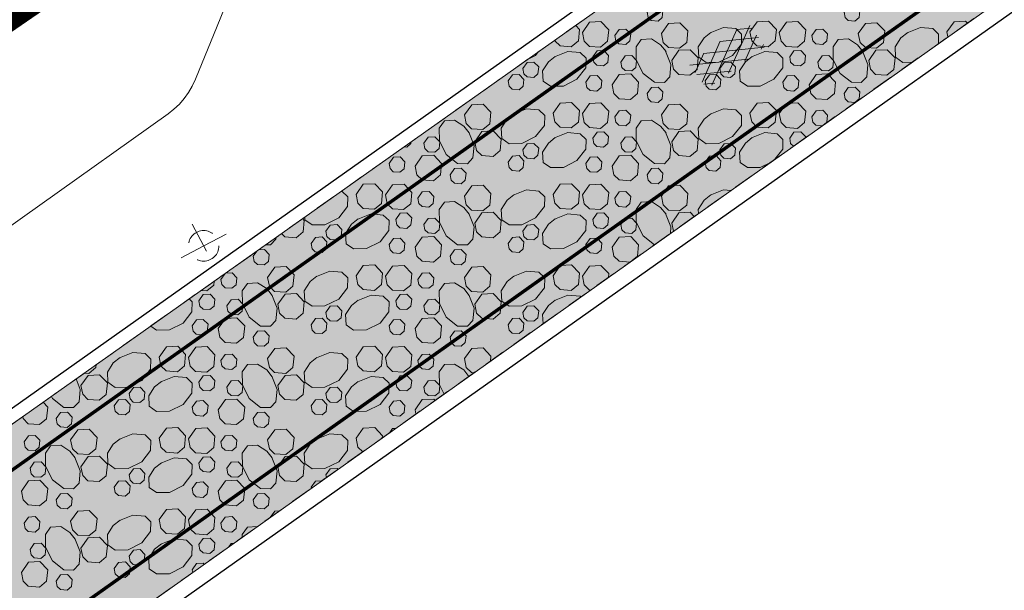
# Model space of a CAD drawing. Header units: metres. Extents: x 148425 to 149111, y 486065 to 486671.
# Tile 33 of 81: x 148603 to 148632, y 486377 to 486394. Entities that reach past the tile are written whole.
import ezdxf

# ---------------------------------------------------------------- set-up
doc = ezdxf.new("R2010")
doc.units = ezdxf.units.M
doc.header["$MEASUREMENT"] = 0
doc.linetypes.add('1-3 (0.10)', pattern=[4, 1, -3])
doc.linetypes.add('DGN Style 2', pattern=[1, 0.6, -0.4])
for name, color, linetype, lineweight in [('BWR-alg-topografie', 7, 'Continuous', 13), ('BWR-nieuw-belijning-1-3 streep dik 100', 51, '1-3 (0.10)', 0), ('BWR-verw-drain ø 80', 60, 'drainagew', 30), ('BWR-verw-situatie', 214, 'DGN Style 2', 13), ('TOP-L-topo objecten vlak', 7, 'Continuous', 0), ('WVB-alg-onderhoek', 7, 'Continuous', 30), ('WVB-alg-werkgrens', 6, 'Continuous', 53), ('WVB-pen-dik 013', 1, 'Continuous', 0), ('WVB-raster-20%', 254, 'Continuous', 30)]:
    doc.layers.add(name, color=color, linetype=linetype, lineweight=lineweight)
doc.styles.add('Style-WORKING', font='WORKING.shx')
doc.linetypes.add('drainagew', pattern='A,2.1,["V",Style-WORKING,S=0.700002,R=0,X=-0.228,Y=-0.367],2.9,-0.32,0.02,-0.32,0.4,-0.32,0.05,-0.32', length=6.75)

# ---------------------------------------------------------------- blocks, each defined once
blk = doc.blocks.new('VMAST')
at = {"layer": 'BWR-verw-situatie'}
for p, q in [((0, 0), (0, 0.497)), ((-0.484, 0), (0.466, 0.001)), ((0, 0), (0, -0.503))]:
    blk.add_line(p, q, dxfattribs=at)
blk.add_circle((0, 0), 0.3, dxfattribs=at)
blk = doc.blocks.new('ASFALT')
at = {"layer": 'BWR-alg-topografie'}
for p, q in [((0.537, 0.737), (-0.001, 0.426)), ((1.137, 0.736), (0, 0.079)), ((1.483, -0.166), (0, 0.693)), ((1.737, 0.736), (0.177, -0.165)), ((2.083, -0.164), (0.524, 0.736)), ((2.113, 0.607), (0.778, -0.165)), ((2.111, 0.166), (1.124, 0.736)), ((2.112, 0.513), (1.725, 0.736)), ((0.884, -0.164), (0, 0.346)), ((0.284, -0.164), (0, 0)), ((2.112, 0.259), (1.377, -0.163)), ((2.113, -0.086), (1.978, -0.163))]:
    blk.add_line(p, q, dxfattribs=at)

msp = doc.modelspace()

# ---------------------------------------------------------------- hatches: boundary and pattern name
at = {"layer": 'WVB-raster-20%', "linetype": 'Continuous', "lineweight": 0, "extrusion": (0, 0, -1)}
msp.add_hatch(color=256, dxfattribs=at).paths.add_polyline_path([(-148723.258, 486459.625), (-148646.865, 486405.505), (-148624.391, 486389.62), (-148595.939, 486369.446), (-148586.714, 486362.906), (-148578.585, 486357.139), (-148574.733, 486362.601), (-148582.888, 486368.373), (-148585.308, 486370.084), (-148594.025, 486376.245), (-148619.855, 486394.503), (-148643.007, 486410.889), (-148714.113, 486461.228), (-148776.146, 486505.143), (-148779.979, 486499.688)], flags=0)

# ---------------------------------------------------------------- linework, layer by layer
at = {"layer": 'BWR-nieuw-belijning-1-3 streep dik 100', "color": 7, "const_width": 0.1, "flags": 128}
for points in [[(148785.01, 486510.066), (148583.53, 486367.456)], [(148779.339, 486500.595), (148722.617, 486460.531), (148646.224, 486406.411), (148623.75, 486390.526), (148595.297, 486370.351)]]:
    msp.add_lwpolyline(points, dxfattribs=at)
at = {"layer": 'BWR-verw-drain ø 80', "ltscale": 2.5, "flags": 128}
msp.add_lwpolyline([(148881.706, 486571.055), (148858.77, 486554.809), (148806.123, 486517.537), (148596.266, 486369.117)], dxfattribs=at)
at = {"layer": 'BWR-verw-drain ø 80', "linetype": 'drainagew', "ltscale": 2.5, "flags": 128}
msp.add_lwpolyline([(148591.935, 486375.24), (148606.478, 486385.525), (148659.79, 486423.23), (148687.475, 486442.81), (148740.134, 486480.053), (148771.197, 486502.022), (148807.002, 486527.345), (148824.546, 486539.759), (148843.43, 486553.135)], dxfattribs=at)
at = {"layer": 'BWR-verw-situatie', "flags": 128}
for points in [[(148595.939, 486369.446), (148624.391, 486389.62), (148646.865, 486405.505), (148723.258, 486459.625), (148779.979, 486499.688)], [(148620.008, 486394.611), (148619.855, 486394.503), (148594.025, 486376.245), (148585.308, 486370.084), (148582.888, 486368.373)]]:
    msp.add_lwpolyline(points, dxfattribs=at)
at = {"layer": 'TOP-L-topo objecten vlak', "color": 7, "linetype": 'Continuous', "lineweight": 0, "flags": 128}
msp.add_lwpolyline([(148561.572, 486359.011), (148606.959, 486391.275), (148607.131, 486391.41), (148607.29, 486391.56), (148607.434, 486391.725), (148607.561, 486391.903), (148607.671, 486392.092), (148607.763, 486392.29), (148608.4, 486393.852), (148611.373, 486401.149), (148636.681, 486419.076), (148642.66, 486423.588), (148663.562, 486431.459), (148707.941, 486463.068), (148772.716, 486508.666), (148817.273, 486540.292)], dxfattribs=at)
at = {"layer": 'WVB-alg-onderhoek', "lineweight": 40, "ltscale": 500}
msp.add_3dface([(148601.941, 486074.385), (149104.348, 486429.086), (148938.821, 486663.542), (148436.414, 486308.842)], dxfattribs=at)
at = {"layer": 'WVB-alg-werkgrens', "linetype": 'Continuous', "ltscale": 2.5, "const_width": 1.5, "flags": 128}
msp.add_lwpolyline([(148933.417, 486497.811), (148874.414, 486581.384), (148538.89, 486351.023), (148526.845, 486327.911), (148530.985, 486325.229), (148531.106, 486326.817), (148532.707, 486327.686), (148532.626, 486326.155), (148530.985, 486325.229), (148539.247, 486319.878), (148535.438, 486309.432), (148532.522, 486299.181), (148531.73, 486286.904), (148532.07, 486275.415), (148533.054, 486268.785), (148534.125, 486264.381), (148536.125, 486258.311), (148550.85, 486226.663)], close=True, dxfattribs=at)
at = {"layer": 'WVB-pen-dik 013'}
for p, q in [((148629.935, 486393.538), (148629.906, 486393.685)), ((148621.846, 486387.816), (148621.799, 486388.06)), ((148609.466, 486387.088), (148609.568, 486387.232)), ((148608.516, 486386.4), (148608.641, 486386.576)), ((148615.816, 486383.553), (148615.82, 486383.543)), ((148614.262, 486382.438), (148614.239, 486382.56)), ((148611.624, 486380.567), (148611.609, 486380.645)), ((148611.179, 486380.252), (148611.174, 486380.28)), ((148607.682, 486377.772), (148607.666, 486377.853))]:
    msp.add_line(p, q, dxfattribs=at)
at = {"layer": 'WVB-pen-dik 013', "flags": 128}
for points in [[(148621.071, 486394.265), (148621.199, 486394.445), (148621.399, 486394.455), (148621.539, 486394.31), (148621.519, 486394.108), (148621.394, 486394.003), (148621.196, 486394.018), (148621.101, 486394.108), (148621.071, 486394.265)], [(148626.874, 486394.265), (148627.001, 486394.445), (148627.201, 486394.455), (148627.341, 486394.31), (148627.321, 486394.108), (148627.196, 486394.003), (148626.999, 486394.018), (148626.904, 486394.108), (148626.874, 486394.265)], [(148619.164, 486393.673), (148619.376, 486393.97), (148619.711, 486393.99), (148619.944, 486393.748), (148619.909, 486393.41), (148619.701, 486393.238), (148619.371, 486393.26), (148619.216, 486393.413), (148619.164, 486393.673)], [(148624.104, 486393.685), (148624.314, 486393.985), (148624.651, 486394.003), (148624.881, 486393.76), (148624.849, 486393.423), (148624.641, 486393.25), (148624.309, 486393.275), (148624.154, 486393.428), (148624.104, 486393.685)], [(148624.966, 486393.673), (148625.179, 486393.97), (148625.514, 486393.99), (148625.746, 486393.748), (148625.711, 486393.41), (148625.504, 486393.238), (148625.174, 486393.26), (148625.019, 486393.413), (148624.966, 486393.673)], [(148629.906, 486393.685), (148630.116, 486393.985), (148630.454, 486394.003), (148630.509, 486393.944)], [(148618.968, 486393.876), (148619.079, 486393.76), (148619.046, 486393.423), (148618.839, 486393.25), (148618.506, 486393.275), (148618.351, 486393.428), (148618.349, 486393.439)], [(148620.121, 486393.578), (148620.249, 486393.758), (148620.449, 486393.77), (148620.589, 486393.625), (148620.566, 486393.42), (148620.444, 486393.315), (148620.244, 486393.333), (148620.151, 486393.423), (148620.121, 486393.578)], [(148621.494, 486393.638), (148621.706, 486393.935), (148622.041, 486393.955), (148622.274, 486393.713), (148622.239, 486393.375), (148622.031, 486393.203), (148621.701, 486393.225), (148621.546, 486393.378), (148621.494, 486393.638)], [(148622.931, 486393.66), (148623.324, 486393.818), (148623.686, 486393.785), (148623.856, 486393.62), (148623.851, 486393.328), (148623.589, 486392.995), (148623.186, 486392.795), (148622.809, 486392.788), (148622.594, 486392.94), (148622.576, 486393.243), (148622.749, 486393.513), (148622.949, 486393.67)], [(148625.924, 486393.578), (148626.051, 486393.758), (148626.251, 486393.77), (148626.391, 486393.625), (148626.369, 486393.42), (148626.246, 486393.315), (148626.046, 486393.333), (148625.954, 486393.423), (148625.924, 486393.578)], [(148627.296, 486393.638), (148627.509, 486393.935), (148627.844, 486393.955), (148628.076, 486393.713), (148628.041, 486393.375), (148627.834, 486393.203), (148627.504, 486393.225), (148627.349, 486393.378), (148627.296, 486393.638)], [(148628.734, 486393.66), (148629.126, 486393.818), (148629.489, 486393.785), (148629.659, 486393.62), (148629.654, 486393.34)], [(148621.619, 486393.123), (148621.776, 486392.73), (148621.741, 486392.368), (148621.581, 486392.198), (148621.289, 486392.203), (148620.956, 486392.465), (148620.754, 486392.868), (148620.749, 486393.245), (148620.901, 486393.46), (148621.201, 486393.478), (148621.471, 486393.305), (148621.629, 486393.105)], [(148627.421, 486393.123), (148627.579, 486392.73), (148627.544, 486392.368), (148627.384, 486392.198), (148627.091, 486392.203), (148626.759, 486392.465), (148626.556, 486392.868), (148626.551, 486393.245), (148626.704, 486393.46), (148627.004, 486393.478), (148627.274, 486393.305), (148627.431, 486393.105)], [(148628.88, 486392.793), (148628.611, 486392.788), (148628.396, 486392.94), (148628.379, 486393.243), (148628.551, 486393.513), (148628.751, 486393.67)], [(148618.346, 486392.955), (148618.741, 486393.113), (148619.101, 486393.08), (148619.274, 486392.915), (148619.266, 486392.625), (148619.006, 486392.29), (148618.604, 486392.09), (148618.224, 486392.085), (148618.009, 486392.235), (148617.991, 486392.54), (148618.166, 486392.808), (148618.364, 486392.965)], [(148619.471, 486392.948), (148619.596, 486393.13), (148619.799, 486393.14), (148619.939, 486392.995), (148619.916, 486392.79), (148619.791, 486392.688), (148619.594, 486392.703), (148619.499, 486392.793), (148619.471, 486392.948)], [(148621.799, 486392.845), (148622.009, 486393.145), (148622.344, 486393.163), (148622.576, 486392.92), (148622.544, 486392.583), (148622.336, 486392.41), (148622.004, 486392.435), (148621.849, 486392.588), (148621.799, 486392.845)], [(148624.149, 486392.955), (148624.544, 486393.113), (148624.904, 486393.08), (148625.076, 486392.915), (148625.069, 486392.625), (148624.809, 486392.29), (148624.406, 486392.09), (148624.026, 486392.085), (148623.811, 486392.235), (148623.794, 486392.54), (148623.969, 486392.808), (148624.166, 486392.965)], [(148625.274, 486392.948), (148625.399, 486393.13), (148625.601, 486393.14), (148625.741, 486392.995), (148625.719, 486392.79), (148625.594, 486392.688), (148625.396, 486392.703), (148625.301, 486392.793), (148625.274, 486392.948)], [(148627.601, 486392.845), (148627.811, 486393.145), (148628.146, 486393.163), (148628.379, 486392.92), (148628.346, 486392.583), (148628.139, 486392.41), (148627.806, 486392.435), (148627.651, 486392.588), (148627.601, 486392.845)], [(148617.867, 486393.098), (148617.786, 486392.995), (148617.569, 486392.887)], [(148620.296, 486392.8), (148620.424, 486392.98), (148620.624, 486392.99), (148620.764, 486392.845), (148620.744, 486392.643), (148620.619, 486392.538), (148620.421, 486392.553), (148620.326, 486392.643), (148620.296, 486392.8)], [(148626.099, 486392.8), (148626.226, 486392.98), (148626.426, 486392.99), (148626.566, 486392.845), (148626.546, 486392.643), (148626.421, 486392.538), (148626.224, 486392.553), (148626.129, 486392.643), (148626.099, 486392.8)], [(148617.411, 486392.608), (148617.539, 486392.785), (148617.739, 486392.798), (148617.879, 486392.653), (148617.856, 486392.448), (148617.731, 486392.345), (148617.534, 486392.36), (148617.441, 486392.45), (148617.411, 486392.608)], [(148623.214, 486392.608), (148623.341, 486392.785), (148623.541, 486392.798), (148623.681, 486392.653), (148623.659, 486392.448), (148623.534, 486392.345), (148623.336, 486392.36), (148623.244, 486392.45), (148623.214, 486392.608)], [(148616.976, 486392.243), (148617.104, 486392.423), (148617.304, 486392.435), (148617.441, 486392.288), (148617.421, 486392.085), (148617.299, 486391.98), (148617.099, 486391.998), (148617.006, 486392.088), (148616.976, 486392.243)], [(148619.271, 486392.208), (148619.399, 486392.388), (148619.599, 486392.4), (148619.739, 486392.255), (148619.716, 486392.05), (148619.594, 486391.945), (148619.394, 486391.963), (148619.301, 486392.053), (148619.271, 486392.208)], [(148620.041, 486392.13), (148620.251, 486392.43), (148620.589, 486392.448), (148620.819, 486392.205), (148620.786, 486391.868), (148620.579, 486391.695), (148620.246, 486391.72), (148620.091, 486391.873), (148620.041, 486392.13)], [(148622.779, 486392.243), (148622.906, 486392.423), (148623.106, 486392.435), (148623.244, 486392.288), (148623.224, 486392.085), (148623.101, 486391.98), (148622.901, 486391.998), (148622.809, 486392.088), (148622.779, 486392.243)], [(148625.074, 486392.208), (148625.201, 486392.388), (148625.401, 486392.4), (148625.541, 486392.255), (148625.519, 486392.05), (148625.396, 486391.945), (148625.196, 486391.963), (148625.104, 486392.053), (148625.074, 486392.208)], [(148625.844, 486392.13), (148626.054, 486392.43), (148626.391, 486392.448), (148626.621, 486392.205), (148626.589, 486391.868), (148626.381, 486391.695), (148626.049, 486391.72), (148625.894, 486391.873), (148625.844, 486392.13)], [(148621.071, 486391.873), (148621.199, 486392.053), (148621.399, 486392.063), (148621.539, 486391.918), (148621.519, 486391.715), (148621.394, 486391.61), (148621.196, 486391.625), (148621.101, 486391.715), (148621.071, 486391.873)], [(148626.874, 486391.873), (148627.001, 486392.053), (148627.201, 486392.063), (148627.341, 486391.918), (148627.321, 486391.715), (148627.196, 486391.61), (148626.999, 486391.625), (148626.904, 486391.715), (148626.874, 486391.873)], [(148615.691, 486391.245), (148615.904, 486391.543), (148616.239, 486391.563), (148616.471, 486391.32), (148616.436, 486390.983), (148616.229, 486390.81), (148615.899, 486390.833), (148615.744, 486390.985), (148615.691, 486391.245)], [(148617.129, 486391.268), (148617.521, 486391.425), (148617.884, 486391.393), (148618.054, 486391.228), (148618.049, 486390.935), (148617.786, 486390.603), (148617.384, 486390.403), (148617.006, 486390.395), (148616.791, 486390.548), (148616.774, 486390.85), (148616.946, 486391.12), (148617.146, 486391.278)], [(148618.301, 486391.293), (148618.511, 486391.593), (148618.849, 486391.61), (148619.079, 486391.368), (148619.046, 486391.03), (148618.839, 486390.858), (148618.506, 486390.883), (148618.351, 486391.035), (148618.301, 486391.293)], [(148619.164, 486391.28), (148619.376, 486391.578), (148619.711, 486391.598), (148619.944, 486391.355), (148619.909, 486391.018), (148619.701, 486390.845), (148619.371, 486390.868), (148619.216, 486391.02), (148619.164, 486391.28)], [(148620.121, 486391.185), (148620.249, 486391.365), (148620.449, 486391.378), (148620.589, 486391.233), (148620.566, 486391.028), (148620.444, 486390.923), (148620.244, 486390.94), (148620.151, 486391.03), (148620.121, 486391.185)], [(148621.494, 486391.245), (148621.706, 486391.543), (148622.041, 486391.563), (148622.274, 486391.32), (148622.239, 486390.983), (148622.031, 486390.81), (148621.701, 486390.833), (148621.546, 486390.985), (148621.494, 486391.245)], [(148622.931, 486391.268), (148623.324, 486391.425), (148623.686, 486391.393), (148623.856, 486391.228), (148623.851, 486390.935), (148623.589, 486390.603), (148623.186, 486390.403), (148622.809, 486390.395), (148622.594, 486390.548), (148622.576, 486390.85), (148622.749, 486391.12), (148622.949, 486391.278)], [(148624.104, 486391.293), (148624.314, 486391.593), (148624.651, 486391.61), (148624.881, 486391.368), (148624.849, 486391.03), (148624.641, 486390.858), (148624.309, 486390.883), (148624.154, 486391.035), (148624.104, 486391.293)], [(148624.966, 486391.28), (148625.179, 486391.578), (148625.514, 486391.598), (148625.746, 486391.355), (148625.711, 486391.018), (148625.504, 486390.845), (148625.174, 486390.868), (148625.019, 486391.02), (148624.966, 486391.28)], [(148625.924, 486391.185), (148626.051, 486391.365), (148626.251, 486391.378), (148626.391, 486391.233), (148626.369, 486391.028), (148626.304, 486390.972)], [(148615.816, 486390.73), (148615.974, 486390.338), (148615.939, 486389.975), (148615.779, 486389.805), (148615.486, 486389.81), (148615.154, 486390.073), (148614.951, 486390.475), (148614.946, 486390.853), (148615.099, 486391.068), (148615.399, 486391.085), (148615.669, 486390.913), (148615.826, 486390.713)], [(148621.619, 486390.73), (148621.776, 486390.338), (148621.741, 486389.975), (148621.581, 486389.805), (148621.289, 486389.81), (148620.956, 486390.073), (148620.754, 486390.475), (148620.749, 486390.853), (148620.901, 486391.068), (148621.201, 486391.085), (148621.471, 486390.913), (148621.629, 486390.713)], [(148626.235, 486390.924), (148626.046, 486390.94), (148625.954, 486391.03), (148625.924, 486391.185)], [(148614.494, 486390.408), (148614.621, 486390.588), (148614.821, 486390.598), (148614.961, 486390.453), (148614.941, 486390.25), (148614.816, 486390.145), (148614.619, 486390.16), (148614.524, 486390.25), (148614.494, 486390.408)], [(148615.996, 486390.453), (148616.206, 486390.753), (148616.541, 486390.77), (148616.774, 486390.528), (148616.741, 486390.19), (148616.534, 486390.018), (148616.201, 486390.043), (148616.046, 486390.195), (148615.996, 486390.453)], [(148618.346, 486390.563), (148618.741, 486390.72), (148619.101, 486390.688), (148619.274, 486390.523), (148619.266, 486390.233), (148619.006, 486389.898), (148618.604, 486389.698), (148618.224, 486389.693), (148618.009, 486389.843), (148617.991, 486390.148), (148618.166, 486390.415), (148618.364, 486390.573)], [(148619.471, 486390.555), (148619.596, 486390.738), (148619.799, 486390.748), (148619.939, 486390.603), (148619.916, 486390.398), (148619.791, 486390.295), (148619.594, 486390.31), (148619.499, 486390.4), (148619.471, 486390.555)], [(148620.296, 486390.408), (148620.424, 486390.588), (148620.624, 486390.598), (148620.764, 486390.453), (148620.744, 486390.25), (148620.619, 486390.145), (148620.421, 486390.16), (148620.326, 486390.25), (148620.296, 486390.408)], [(148621.799, 486390.453), (148622.009, 486390.753), (148622.344, 486390.77), (148622.576, 486390.528), (148622.544, 486390.19), (148622.336, 486390.018), (148622.004, 486390.043), (148621.849, 486390.195), (148621.799, 486390.453)], [(148624.725, 486389.856), (148624.406, 486389.698), (148624.026, 486389.693), (148623.811, 486389.843), (148623.794, 486390.148), (148623.969, 486390.415), (148624.166, 486390.573)], [(148624.149, 486390.563), (148624.544, 486390.72), (148624.904, 486390.688), (148625.076, 486390.523), (148625.069, 486390.233), (148624.839, 486389.937)], [(148625.274, 486390.555), (148625.399, 486390.738), (148625.601, 486390.748), (148625.741, 486390.603), (148625.738, 486390.572)], [(148625.384, 486390.322), (148625.301, 486390.4), (148625.274, 486390.555)], [(148614.119, 486390.449), (148614.114, 486390.398), (148613.989, 486390.295), (148613.91, 486390.301)], [(148617.411, 486390.215), (148617.539, 486390.393), (148617.739, 486390.405), (148617.879, 486390.26), (148617.856, 486390.055), (148617.731, 486389.953), (148617.534, 486389.968), (148617.441, 486390.058), (148617.411, 486390.215)], [(148623.214, 486390.215), (148623.341, 486390.393), (148623.541, 486390.405), (148623.681, 486390.26), (148623.659, 486390.055), (148623.534, 486389.953), (148623.336, 486389.968), (148623.244, 486390.058), (148623.214, 486390.215)], [(148613.469, 486389.815), (148613.596, 486389.995), (148613.796, 486390.008), (148613.936, 486389.863), (148613.914, 486389.658), (148613.791, 486389.553), (148613.591, 486389.57), (148613.499, 486389.66), (148613.469, 486389.815)], [(148614.239, 486389.738), (148614.449, 486390.038), (148614.786, 486390.055), (148615.016, 486389.813), (148614.984, 486389.475), (148614.776, 486389.303), (148614.444, 486389.328), (148614.289, 486389.48), (148614.239, 486389.738)], [(148616.976, 486389.85), (148617.104, 486390.03), (148617.304, 486390.043), (148617.441, 486389.895), (148617.421, 486389.693), (148617.299, 486389.588), (148617.099, 486389.605), (148617.006, 486389.695), (148616.976, 486389.85)], [(148619.271, 486389.815), (148619.399, 486389.995), (148619.599, 486390.008), (148619.739, 486389.863), (148619.716, 486389.658), (148619.594, 486389.553), (148619.394, 486389.57), (148619.301, 486389.66), (148619.271, 486389.815)], [(148620.041, 486389.738), (148620.251, 486390.038), (148620.589, 486390.055), (148620.819, 486389.813), (148620.786, 486389.475), (148620.579, 486389.303), (148620.246, 486389.328), (148620.091, 486389.48), (148620.041, 486389.738)], [(148622.779, 486389.85), (148622.906, 486390.03), (148623.106, 486390.043), (148623.244, 486389.895), (148623.224, 486389.693), (148623.101, 486389.588), (148622.901, 486389.605), (148622.809, 486389.695), (148622.779, 486389.85)], [(148615.269, 486389.48), (148615.396, 486389.66), (148615.596, 486389.67), (148615.736, 486389.525), (148615.716, 486389.323), (148615.591, 486389.218), (148615.394, 486389.233), (148615.299, 486389.323), (148615.269, 486389.48)], [(148621.071, 486389.48), (148621.199, 486389.66), (148621.399, 486389.67), (148621.539, 486389.525), (148621.519, 486389.323), (148621.394, 486389.218), (148621.196, 486389.233), (148621.101, 486389.323), (148621.071, 486389.48)], [(148612.499, 486388.9), (148612.709, 486389.2), (148613.046, 486389.218), (148613.276, 486388.975), (148613.244, 486388.638), (148613.036, 486388.465), (148612.704, 486388.49), (148612.549, 486388.643), (148612.499, 486388.9)], [(148613.361, 486388.888), (148613.574, 486389.185), (148613.909, 486389.205), (148614.141, 486388.963), (148614.106, 486388.625), (148613.899, 486388.453), (148613.569, 486388.475), (148613.414, 486388.628), (148613.361, 486388.888)], [(148615.691, 486388.853), (148615.904, 486389.15), (148616.239, 486389.17), (148616.471, 486388.928), (148616.436, 486388.59), (148616.229, 486388.418), (148615.899, 486388.44), (148615.744, 486388.593), (148615.691, 486388.853)], [(148618.301, 486388.9), (148618.511, 486389.2), (148618.849, 486389.218), (148619.079, 486388.975), (148619.046, 486388.638), (148618.839, 486388.465), (148618.506, 486388.49), (148618.351, 486388.643), (148618.301, 486388.9)], [(148619.164, 486388.888), (148619.376, 486389.185), (148619.711, 486389.205), (148619.944, 486388.963), (148619.909, 486388.625), (148619.701, 486388.453), (148619.371, 486388.475), (148619.216, 486388.628), (148619.164, 486388.888)], [(148621.494, 486388.853), (148621.706, 486389.15), (148622.041, 486389.17), (148622.274, 486388.928), (148622.239, 486388.59), (148622.031, 486388.418), (148621.701, 486388.44), (148621.546, 486388.593), (148621.494, 486388.853)], [(148612.071, 486389.001), (148612.081, 486389), (148612.251, 486388.835), (148612.246, 486388.543), (148611.984, 486388.21), (148611.581, 486388.01), (148611.204, 486388.003), (148610.989, 486388.155), (148610.984, 486388.233)], [(148614.319, 486388.793), (148614.446, 486388.973), (148614.646, 486388.985), (148614.786, 486388.84), (148614.764, 486388.635), (148614.641, 486388.53), (148614.441, 486388.548), (148614.349, 486388.638), (148614.319, 486388.793)], [(148617.129, 486388.875), (148617.521, 486389.033), (148617.884, 486389), (148618.054, 486388.835), (148618.049, 486388.543), (148617.786, 486388.21), (148617.384, 486388.01), (148617.006, 486388.003), (148616.791, 486388.155), (148616.774, 486388.458), (148616.946, 486388.728), (148617.146, 486388.885)], [(148620.121, 486388.793), (148620.249, 486388.973), (148620.449, 486388.985), (148620.589, 486388.84), (148620.566, 486388.635), (148620.444, 486388.53), (148620.244, 486388.548), (148620.151, 486388.638), (148620.121, 486388.793)], [(148622.583, 486388.338), (148622.576, 486388.458), (148622.749, 486388.728), (148622.949, 486388.885)], [(148622.931, 486388.875), (148623.324, 486389.033), (148623.536, 486389.014)], [(148615.816, 486388.338), (148615.974, 486387.945), (148615.939, 486387.583), (148615.779, 486387.413), (148615.486, 486387.418), (148615.154, 486387.68), (148614.951, 486388.083), (148614.946, 486388.46), (148615.099, 486388.675), (148615.399, 486388.693), (148615.669, 486388.52), (148615.826, 486388.32)], [(148621.287, 486387.419), (148620.956, 486387.68), (148620.754, 486388.083), (148620.749, 486388.46), (148620.901, 486388.675), (148621.201, 486388.693), (148621.471, 486388.52), (148621.629, 486388.32)], [(148610.921, 486388.188), (148610.971, 486388.135), (148610.939, 486387.798), (148610.731, 486387.625), (148610.399, 486387.65), (148610.299, 486387.748)], [(148612.544, 486388.17), (148612.939, 486388.328), (148613.299, 486388.295), (148613.471, 486388.13), (148613.464, 486387.84), (148613.204, 486387.505), (148612.801, 486387.305), (148612.421, 486387.3), (148612.206, 486387.45), (148612.189, 486387.755), (148612.364, 486388.023), (148612.561, 486388.18)], [(148613.669, 486388.163), (148613.794, 486388.345), (148613.996, 486388.355), (148614.136, 486388.21), (148614.114, 486388.005), (148613.989, 486387.903), (148613.791, 486387.918), (148613.696, 486388.008), (148613.669, 486388.163)], [(148614.494, 486388.015), (148614.621, 486388.195), (148614.821, 486388.205), (148614.961, 486388.06), (148614.941, 486387.858), (148614.816, 486387.753), (148614.619, 486387.768), (148614.524, 486387.858), (148614.494, 486388.015)], [(148615.996, 486388.06), (148616.206, 486388.36), (148616.541, 486388.378), (148616.774, 486388.135), (148616.741, 486387.798), (148616.534, 486387.625), (148616.201, 486387.65), (148616.046, 486387.803), (148615.996, 486388.06)], [(148618.346, 486388.17), (148618.741, 486388.328), (148619.101, 486388.295), (148619.274, 486388.13), (148619.266, 486387.84), (148619.006, 486387.505), (148618.604, 486387.305), (148618.224, 486387.3), (148618.009, 486387.45), (148617.991, 486387.755), (148618.166, 486388.023), (148618.364, 486388.18)], [(148619.471, 486388.163), (148619.596, 486388.345), (148619.799, 486388.355), (148619.939, 486388.21), (148619.916, 486388.005), (148619.791, 486387.903), (148619.594, 486387.918), (148619.499, 486388.008), (148619.471, 486388.163)], [(148620.296, 486388.015), (148620.424, 486388.195), (148620.624, 486388.205), (148620.764, 486388.06), (148620.744, 486387.858), (148620.619, 486387.753), (148620.421, 486387.768), (148620.326, 486387.858), (148620.296, 486388.015)], [(148621.619, 486388.338), (148621.776, 486387.945), (148621.758, 486387.753)], [(148621.799, 486388.06), (148622.009, 486388.36), (148622.344, 486388.378), (148622.463, 486388.253)], [(148611.609, 486387.823), (148611.736, 486388), (148611.936, 486388.013), (148612.076, 486387.868), (148612.054, 486387.663), (148611.929, 486387.56), (148611.731, 486387.575), (148611.639, 486387.665), (148611.609, 486387.823)], [(148617.411, 486387.823), (148617.539, 486388), (148617.739, 486388.013), (148617.879, 486387.868), (148617.856, 486387.663), (148617.731, 486387.56), (148617.534, 486387.575), (148617.441, 486387.665), (148617.411, 486387.823)], [(148610.141, 486387.637), (148610.136, 486387.583), (148609.976, 486387.413), (148609.828, 486387.415)], [(148611.174, 486387.458), (148611.301, 486387.638), (148611.501, 486387.65), (148611.639, 486387.503), (148611.619, 486387.3), (148611.496, 486387.195), (148611.296, 486387.213), (148611.204, 486387.303), (148611.174, 486387.458)], [(148613.469, 486387.423), (148613.596, 486387.603), (148613.796, 486387.615), (148613.936, 486387.47), (148613.914, 486387.265), (148613.791, 486387.16), (148613.591, 486387.178), (148613.499, 486387.268), (148613.469, 486387.423)], [(148614.239, 486387.345), (148614.449, 486387.645), (148614.786, 486387.663), (148615.016, 486387.42), (148614.984, 486387.083), (148614.776, 486386.91), (148614.444, 486386.935), (148614.289, 486387.088), (148614.239, 486387.345)], [(148616.976, 486387.458), (148617.104, 486387.638), (148617.304, 486387.65), (148617.441, 486387.503), (148617.421, 486387.3), (148617.299, 486387.195), (148617.099, 486387.213), (148617.006, 486387.303), (148616.976, 486387.458)], [(148619.271, 486387.423), (148619.399, 486387.603), (148619.599, 486387.615), (148619.739, 486387.47), (148619.716, 486387.265), (148619.594, 486387.16), (148619.394, 486387.178), (148619.301, 486387.268), (148619.271, 486387.423)], [(148620.041, 486387.345), (148620.251, 486387.645), (148620.589, 486387.663), (148620.819, 486387.42), (148620.786, 486387.083), (148620.634, 486386.956)], [(148620.57, 486386.911), (148620.246, 486386.935), (148620.091, 486387.088), (148620.041, 486387.345)], [(148609.621, 486387.269), (148609.794, 486387.278), (148609.934, 486387.133), (148609.914, 486386.93), (148609.789, 486386.825), (148609.591, 486386.84), (148609.496, 486386.93), (148609.466, 486387.088)], [(148615.269, 486387.088), (148615.396, 486387.268), (148615.596, 486387.278), (148615.736, 486387.133), (148615.716, 486386.93), (148615.591, 486386.825), (148615.394, 486386.84), (148615.299, 486386.93), (148615.269, 486387.088)], [(148609.889, 486386.46), (148610.101, 486386.758), (148610.436, 486386.778), (148610.669, 486386.535), (148610.634, 486386.198), (148610.426, 486386.025), (148610.096, 486386.048), (148609.941, 486386.2), (148609.889, 486386.46)], [(148612.499, 486386.508), (148612.709, 486386.808), (148613.046, 486386.825), (148613.276, 486386.583), (148613.244, 486386.245), (148613.036, 486386.073), (148612.704, 486386.098), (148612.549, 486386.25), (148612.499, 486386.508)], [(148613.361, 486386.495), (148613.574, 486386.793), (148613.909, 486386.813), (148614.141, 486386.57), (148614.106, 486386.233), (148613.899, 486386.06), (148613.569, 486386.083), (148613.414, 486386.235), (148613.361, 486386.495)], [(148615.691, 486386.46), (148615.904, 486386.758), (148616.239, 486386.778), (148616.471, 486386.535), (148616.436, 486386.198), (148616.229, 486386.025), (148615.899, 486386.048), (148615.744, 486386.2), (148615.691, 486386.46)], [(148618.301, 486386.508), (148618.511, 486386.808), (148618.849, 486386.825), (148619.079, 486386.583), (148619.046, 486386.245), (148618.839, 486386.073), (148618.506, 486386.098), (148618.351, 486386.25), (148618.301, 486386.508)], [(148619.164, 486386.495), (148619.376, 486386.793), (148619.711, 486386.813), (148619.944, 486386.57), (148619.932, 486386.458)], [(148608.647, 486386.58), (148608.844, 486386.593), (148608.984, 486386.448), (148608.961, 486386.243), (148608.839, 486386.138), (148608.639, 486386.155), (148608.546, 486386.245), (148608.516, 486386.4)], [(148611.326, 486386.483), (148611.719, 486386.64), (148612.081, 486386.608), (148612.251, 486386.443), (148612.246, 486386.15), (148611.984, 486385.818), (148611.581, 486385.618), (148611.204, 486385.61), (148610.989, 486385.763), (148610.971, 486386.065), (148611.144, 486386.335), (148611.344, 486386.493)], [(148614.319, 486386.4), (148614.446, 486386.58), (148614.646, 486386.593), (148614.786, 486386.448), (148614.764, 486386.243), (148614.641, 486386.138), (148614.441, 486386.155), (148614.349, 486386.245), (148614.319, 486386.4)], [(148617.129, 486386.483), (148617.521, 486386.64), (148617.884, 486386.608), (148618.054, 486386.443), (148618.049, 486386.15), (148617.786, 486385.818), (148617.384, 486385.618), (148617.006, 486385.61), (148616.791, 486385.763), (148616.774, 486386.065), (148616.946, 486386.335), (148617.146, 486386.493)], [(148619.399, 486386.081), (148619.371, 486386.083), (148619.216, 486386.235), (148619.164, 486386.495)], [(148608.315, 486386.346), (148608.304, 486386.233), (148608.096, 486386.06), (148607.927, 486386.072)], [(148610.014, 486385.945), (148610.171, 486385.553), (148610.136, 486385.19), (148609.976, 486385.02), (148609.684, 486385.025), (148609.351, 486385.288), (148609.149, 486385.69), (148609.144, 486386.068), (148609.296, 486386.283), (148609.596, 486386.3), (148609.866, 486386.128), (148610.024, 486385.928)], [(148615.816, 486385.945), (148615.974, 486385.553), (148615.939, 486385.19), (148615.779, 486385.02), (148615.486, 486385.025), (148615.154, 486385.288), (148614.951, 486385.69), (148614.946, 486386.068), (148615.099, 486386.283), (148615.399, 486386.3), (148615.669, 486386.128), (148615.826, 486385.928)], [(148607.866, 486385.77), (148607.991, 486385.953), (148608.194, 486385.963), (148608.334, 486385.818), (148608.311, 486385.613), (148608.186, 486385.51), (148607.989, 486385.525), (148607.894, 486385.615), (148607.866, 486385.77)], [(148610.194, 486385.668), (148610.404, 486385.968), (148610.739, 486385.985), (148610.971, 486385.743), (148610.939, 486385.405), (148610.731, 486385.233), (148610.399, 486385.258), (148610.244, 486385.41), (148610.194, 486385.668)], [(148612.544, 486385.778), (148612.939, 486385.935), (148613.299, 486385.903), (148613.471, 486385.738), (148613.464, 486385.448), (148613.204, 486385.113), (148612.801, 486384.913), (148612.421, 486384.908), (148612.206, 486385.058), (148612.189, 486385.363), (148612.364, 486385.63), (148612.561, 486385.788)], [(148613.669, 486385.77), (148613.794, 486385.953), (148613.996, 486385.963), (148614.136, 486385.818), (148614.114, 486385.613), (148613.989, 486385.51), (148613.791, 486385.525), (148613.696, 486385.615), (148613.669, 486385.77)], [(148615.996, 486385.668), (148616.206, 486385.968), (148616.541, 486385.985), (148616.774, 486385.743), (148616.741, 486385.405), (148616.534, 486385.233), (148616.201, 486385.258), (148616.046, 486385.41), (148615.996, 486385.668)], [(148618.346, 486385.778), (148618.741, 486385.935), (148619.101, 486385.903), (148619.121, 486385.883)], [(148607.578, 486385.825), (148607.669, 486385.738), (148607.661, 486385.448), (148607.401, 486385.113), (148606.999, 486384.913), (148606.619, 486384.908), (148606.448, 486385.026)], [(148608.691, 486385.623), (148608.819, 486385.803), (148609.019, 486385.813), (148609.159, 486385.668), (148609.139, 486385.465), (148609.014, 486385.36), (148608.816, 486385.375), (148608.721, 486385.465), (148608.691, 486385.623)], [(148611.609, 486385.43), (148611.736, 486385.608), (148611.936, 486385.62), (148612.076, 486385.475), (148612.054, 486385.27), (148611.929, 486385.168), (148611.731, 486385.183), (148611.639, 486385.273), (148611.609, 486385.43)], [(148614.494, 486385.623), (148614.621, 486385.803), (148614.821, 486385.813), (148614.961, 486385.668), (148614.941, 486385.465), (148614.816, 486385.36), (148614.619, 486385.375), (148614.524, 486385.465), (148614.494, 486385.623)], [(148617.411, 486385.43), (148617.539, 486385.608), (148617.739, 486385.62), (148617.879, 486385.475), (148617.856, 486385.27), (148617.731, 486385.168), (148617.534, 486385.183), (148617.441, 486385.273), (148617.411, 486385.43)], [(148618.007, 486385.093), (148617.991, 486385.363), (148618.166, 486385.63), (148618.364, 486385.788)], [(148607.666, 486385.03), (148607.794, 486385.21), (148607.994, 486385.223), (148608.134, 486385.078), (148608.111, 486384.873), (148607.989, 486384.768), (148607.789, 486384.785), (148607.696, 486384.875), (148607.666, 486385.03)], [(148608.436, 486384.953), (148608.646, 486385.253), (148608.984, 486385.27), (148609.214, 486385.028), (148609.181, 486384.69), (148608.974, 486384.518), (148608.641, 486384.543), (148608.486, 486384.695), (148608.436, 486384.953)], [(148611.174, 486385.065), (148611.301, 486385.245), (148611.501, 486385.258), (148611.639, 486385.11), (148611.619, 486384.908), (148611.496, 486384.803), (148611.296, 486384.82), (148611.204, 486384.91), (148611.174, 486385.065)], [(148613.469, 486385.03), (148613.596, 486385.21), (148613.796, 486385.223), (148613.936, 486385.078), (148613.914, 486384.873), (148613.791, 486384.768), (148613.591, 486384.785), (148613.499, 486384.875), (148613.469, 486385.03)], [(148614.239, 486384.953), (148614.449, 486385.253), (148614.786, 486385.27), (148615.016, 486385.028), (148614.984, 486384.69), (148614.776, 486384.518), (148614.444, 486384.543), (148614.289, 486384.695), (148614.239, 486384.953)], [(148616.976, 486385.065), (148617.104, 486385.245), (148617.304, 486385.258), (148617.441, 486385.11), (148617.421, 486384.908), (148617.299, 486384.803), (148617.099, 486384.82), (148617.006, 486384.91), (148616.976, 486385.065)], [(148609.466, 486384.695), (148609.594, 486384.875), (148609.794, 486384.885), (148609.934, 486384.74), (148609.914, 486384.538), (148609.789, 486384.433), (148609.591, 486384.448), (148609.496, 486384.538), (148609.466, 486384.695)], [(148615.269, 486384.695), (148615.396, 486384.875), (148615.596, 486384.885), (148615.736, 486384.74), (148615.716, 486384.538), (148615.591, 486384.433), (148615.394, 486384.448), (148615.299, 486384.538), (148615.269, 486384.695)], [(148606.696, 486384.115), (148606.906, 486384.415), (148607.244, 486384.433), (148607.474, 486384.19), (148607.441, 486383.853), (148607.234, 486383.68), (148606.901, 486383.705), (148606.746, 486383.858), (148606.696, 486384.115)], [(148607.559, 486384.103), (148607.771, 486384.4), (148608.106, 486384.42), (148608.339, 486384.178), (148608.304, 486383.84), (148608.096, 486383.668), (148607.766, 486383.69), (148607.611, 486383.843), (148607.559, 486384.103)], [(148612.499, 486384.115), (148612.709, 486384.415), (148613.046, 486384.433), (148613.276, 486384.19), (148613.244, 486383.853), (148613.036, 486383.68), (148612.704, 486383.705), (148612.549, 486383.858), (148612.499, 486384.115)], [(148613.361, 486384.103), (148613.574, 486384.4), (148613.909, 486384.42), (148614.141, 486384.178), (148614.106, 486383.84), (148613.899, 486383.668), (148613.569, 486383.69), (148613.414, 486383.843), (148613.361, 486384.103)], [(148605.524, 486384.09), (148605.916, 486384.248), (148606.279, 486384.215), (148606.449, 486384.05), (148606.444, 486383.758), (148606.181, 486383.425), (148605.779, 486383.225), (148605.401, 486383.218), (148605.186, 486383.37), (148605.169, 486383.673), (148605.341, 486383.943), (148605.541, 486384.1)], [(148608.516, 486384.008), (148608.644, 486384.188), (148608.844, 486384.2), (148608.984, 486384.055), (148608.961, 486383.85), (148608.839, 486383.745), (148608.639, 486383.763), (148608.546, 486383.853), (148608.516, 486384.008)], [(148609.889, 486384.068), (148610.101, 486384.365), (148610.436, 486384.385), (148610.669, 486384.143), (148610.634, 486383.805), (148610.426, 486383.633), (148610.096, 486383.655), (148609.941, 486383.808), (148609.889, 486384.068)], [(148611.326, 486384.09), (148611.719, 486384.248), (148612.081, 486384.215), (148612.251, 486384.05), (148612.246, 486383.758), (148611.984, 486383.425), (148611.581, 486383.225), (148611.204, 486383.218), (148610.989, 486383.37), (148610.971, 486383.673), (148611.144, 486383.943), (148611.344, 486384.1)], [(148614.319, 486384.008), (148614.446, 486384.188), (148614.646, 486384.2), (148614.786, 486384.055), (148614.764, 486383.85), (148614.641, 486383.745), (148614.441, 486383.763), (148614.349, 486383.853), (148614.319, 486384.008)], [(148615.691, 486384.068), (148615.904, 486384.365), (148616.239, 486384.385), (148616.471, 486384.143), (148616.456, 486383.993)], [(148604.84, 486383.89), (148604.831, 486383.805), (148604.624, 486383.633), (148604.489, 486383.642)], [(148610.014, 486383.553), (148610.171, 486383.16), (148610.136, 486382.798), (148609.976, 486382.628), (148609.684, 486382.633), (148609.351, 486382.895), (148609.149, 486383.298), (148609.144, 486383.675), (148609.296, 486383.89), (148609.596, 486383.908), (148609.866, 486383.735), (148610.024, 486383.535)], [(148615.089, 486383.024), (148614.951, 486383.298), (148614.946, 486383.675), (148615.099, 486383.89), (148615.399, 486383.908), (148615.669, 486383.735), (148615.82, 486383.543)], [(148615.972, 486383.65), (148615.899, 486383.655), (148615.744, 486383.808), (148615.691, 486384.068)], [(148604.391, 486383.275), (148604.601, 486383.575), (148604.936, 486383.593), (148605.169, 486383.35), (148605.136, 486383.013), (148604.929, 486382.84), (148604.596, 486382.865), (148604.441, 486383.018), (148604.391, 486383.275)], [(148606.741, 486383.385), (148607.136, 486383.543), (148607.496, 486383.51), (148607.669, 486383.345), (148607.661, 486383.055), (148607.401, 486382.72), (148606.999, 486382.52), (148606.619, 486382.515), (148606.404, 486382.665), (148606.386, 486382.97), (148606.561, 486383.238), (148606.759, 486383.395)], [(148607.866, 486383.378), (148607.991, 486383.56), (148608.194, 486383.57), (148608.334, 486383.425), (148608.311, 486383.22), (148608.186, 486383.118), (148607.989, 486383.133), (148607.894, 486383.223), (148607.866, 486383.378)], [(148610.194, 486383.275), (148610.404, 486383.575), (148610.739, 486383.593), (148610.971, 486383.35), (148610.939, 486383.013), (148610.731, 486382.84), (148610.399, 486382.865), (148610.244, 486383.018), (148610.194, 486383.275)], [(148612.544, 486383.385), (148612.939, 486383.543), (148613.299, 486383.51), (148613.471, 486383.345), (148613.464, 486383.055), (148613.204, 486382.72), (148612.801, 486382.52), (148612.421, 486382.515), (148612.206, 486382.665), (148612.189, 486382.97), (148612.364, 486383.238), (148612.561, 486383.395)], [(148613.669, 486383.378), (148613.794, 486383.56), (148613.996, 486383.57), (148614.136, 486383.425), (148614.114, 486383.22), (148613.989, 486383.118), (148613.791, 486383.133), (148613.696, 486383.223), (148613.669, 486383.378)], [(148604.245, 486383.469), (148604.369, 486383.16), (148604.334, 486382.798), (148604.174, 486382.628), (148603.881, 486382.633), (148603.549, 486382.895), (148603.518, 486382.955)], [(148608.691, 486383.23), (148608.819, 486383.41), (148609.019, 486383.42), (148609.159, 486383.275), (148609.139, 486383.073), (148609.014, 486382.968), (148608.816, 486382.983), (148608.721, 486383.073), (148608.691, 486383.23)], [(148614.494, 486383.23), (148614.621, 486383.41), (148614.821, 486383.42), (148614.961, 486383.275), (148614.941, 486383.073), (148614.816, 486382.968), (148614.619, 486382.983), (148614.524, 486383.073), (148614.494, 486383.23)], [(148605.806, 486383.038), (148605.934, 486383.215), (148606.134, 486383.228), (148606.274, 486383.083), (148606.251, 486382.878), (148606.126, 486382.775), (148605.929, 486382.79), (148605.836, 486382.88), (148605.806, 486383.038)], [(148611.609, 486383.038), (148611.736, 486383.215), (148611.936, 486383.228), (148612.076, 486383.083), (148612.054, 486382.878), (148611.929, 486382.775), (148611.731, 486382.79), (148611.639, 486382.88), (148611.609, 486383.038)], [(148603.272, 486382.782), (148603.411, 486382.635), (148603.379, 486382.298), (148603.171, 486382.125), (148602.839, 486382.15), (148602.684, 486382.303), (148602.673, 486382.358)], [(148605.371, 486382.673), (148605.499, 486382.853), (148605.699, 486382.865), (148605.836, 486382.718), (148605.816, 486382.515), (148605.694, 486382.41), (148605.494, 486382.428), (148605.401, 486382.518), (148605.371, 486382.673)], [(148607.666, 486382.638), (148607.794, 486382.818), (148607.994, 486382.83), (148608.134, 486382.685), (148608.111, 486382.48), (148607.989, 486382.375), (148607.789, 486382.393), (148607.696, 486382.483), (148607.666, 486382.638)], [(148608.436, 486382.56), (148608.646, 486382.86), (148608.984, 486382.878), (148609.214, 486382.635), (148609.181, 486382.298), (148608.974, 486382.125), (148608.641, 486382.15), (148608.486, 486382.303), (148608.436, 486382.56)], [(148611.174, 486382.673), (148611.301, 486382.853), (148611.501, 486382.865), (148611.639, 486382.718), (148611.619, 486382.515), (148611.496, 486382.41), (148611.296, 486382.428), (148611.204, 486382.518), (148611.174, 486382.673)], [(148613.469, 486382.638), (148613.596, 486382.818), (148613.796, 486382.83), (148613.936, 486382.685), (148613.914, 486382.48), (148613.791, 486382.375), (148613.591, 486382.393), (148613.499, 486382.483), (148613.469, 486382.638)], [(148614.239, 486382.56), (148614.449, 486382.86), (148614.786, 486382.878), (148614.825, 486382.837)], [(148603.664, 486382.303), (148603.791, 486382.483), (148603.991, 486382.493), (148604.131, 486382.348), (148604.111, 486382.145), (148603.986, 486382.04), (148603.789, 486382.055), (148603.694, 486382.145), (148603.664, 486382.303)], [(148609.466, 486382.303), (148609.594, 486382.483), (148609.794, 486382.493), (148609.934, 486382.348), (148609.914, 486382.145), (148609.789, 486382.04), (148609.591, 486382.055), (148609.496, 486382.145), (148609.466, 486382.303)], [(148602.714, 486381.615), (148602.841, 486381.795), (148603.041, 486381.808), (148603.181, 486381.663), (148603.159, 486381.458), (148603.036, 486381.353), (148602.836, 486381.37), (148602.744, 486381.46), (148602.714, 486381.615)], [(148604.086, 486381.675), (148604.299, 486381.973), (148604.634, 486381.993), (148604.866, 486381.75), (148604.831, 486381.413), (148604.624, 486381.24), (148604.294, 486381.263), (148604.139, 486381.415), (148604.086, 486381.675)], [(148605.524, 486381.698), (148605.916, 486381.855), (148606.279, 486381.823), (148606.449, 486381.658), (148606.444, 486381.365), (148606.181, 486381.033), (148605.779, 486380.833), (148605.401, 486380.825), (148605.186, 486380.978), (148605.169, 486381.28), (148605.341, 486381.55), (148605.541, 486381.708)], [(148606.696, 486381.723), (148606.906, 486382.023), (148607.244, 486382.04), (148607.474, 486381.798), (148607.441, 486381.46), (148607.234, 486381.288), (148606.901, 486381.313), (148606.746, 486381.465), (148606.696, 486381.723)], [(148607.559, 486381.71), (148607.771, 486382.008), (148608.106, 486382.028), (148608.339, 486381.785), (148608.304, 486381.448), (148608.096, 486381.275), (148607.766, 486381.298), (148607.611, 486381.45), (148607.559, 486381.71)], [(148608.516, 486381.615), (148608.644, 486381.795), (148608.844, 486381.808), (148608.984, 486381.663), (148608.961, 486381.458), (148608.839, 486381.353), (148608.639, 486381.37), (148608.546, 486381.46), (148608.516, 486381.615)], [(148609.889, 486381.675), (148610.101, 486381.973), (148610.436, 486381.993), (148610.669, 486381.75), (148610.634, 486381.413), (148610.426, 486381.24), (148610.096, 486381.263), (148609.941, 486381.415), (148609.889, 486381.675)], [(148611.326, 486381.698), (148611.719, 486381.855), (148612.081, 486381.823), (148612.251, 486381.658), (148612.246, 486381.365), (148611.984, 486381.033), (148611.581, 486380.833), (148611.204, 486380.825), (148610.989, 486380.978), (148610.971, 486381.28), (148611.144, 486381.55), (148611.344, 486381.708)], [(148612.499, 486381.723), (148612.709, 486382.023), (148613.046, 486382.04), (148613.276, 486381.798), (148613.27, 486381.735)], [(148613.49, 486381.891), (148613.574, 486382.008), (148613.663, 486382.013)], [(148604.211, 486381.16), (148604.369, 486380.768), (148604.334, 486380.405), (148604.174, 486380.235), (148603.881, 486380.24), (148603.549, 486380.503), (148603.346, 486380.905), (148603.341, 486381.283), (148603.494, 486381.498), (148603.794, 486381.515), (148604.064, 486381.343), (148604.221, 486381.143)], [(148610.014, 486381.16), (148610.171, 486380.768), (148610.136, 486380.405), (148609.976, 486380.235), (148609.684, 486380.24), (148609.351, 486380.503), (148609.149, 486380.905), (148609.144, 486381.283), (148609.296, 486381.498), (148609.596, 486381.515), (148609.866, 486381.343), (148610.024, 486381.143)], [(148612.692, 486381.325), (148612.549, 486381.465), (148612.499, 486381.723)], [(148602.889, 486380.838), (148603.016, 486381.018), (148603.216, 486381.028), (148603.356, 486380.883), (148603.336, 486380.68), (148603.211, 486380.575), (148603.014, 486380.59), (148602.919, 486380.68), (148602.889, 486380.838)], [(148604.391, 486380.883), (148604.601, 486381.183), (148604.936, 486381.2), (148605.169, 486380.958), (148605.136, 486380.62), (148604.929, 486380.448), (148604.596, 486380.473), (148604.441, 486380.625), (148604.391, 486380.883)], [(148606.741, 486380.993), (148607.136, 486381.15), (148607.496, 486381.118), (148607.669, 486380.953), (148607.661, 486380.663), (148607.401, 486380.328), (148606.999, 486380.128), (148606.619, 486380.123), (148606.404, 486380.273), (148606.386, 486380.578), (148606.561, 486380.845), (148606.759, 486381.003)], [(148607.866, 486380.985), (148607.991, 486381.168), (148608.194, 486381.178), (148608.334, 486381.033), (148608.311, 486380.828), (148608.186, 486380.725), (148607.989, 486380.74), (148607.894, 486380.83), (148607.866, 486380.985)], [(148608.691, 486380.838), (148608.819, 486381.018), (148609.019, 486381.028), (148609.159, 486380.883), (148609.139, 486380.68), (148609.014, 486380.575), (148608.816, 486380.59), (148608.721, 486380.68), (148608.691, 486380.838)], [(148610.194, 486380.883), (148610.404, 486381.183), (148610.739, 486381.2), (148610.971, 486380.958), (148610.939, 486380.62), (148610.731, 486380.448), (148610.399, 486380.473), (148610.244, 486380.625), (148610.194, 486380.883)], [(148605.806, 486380.645), (148605.934, 486380.823), (148606.134, 486380.835), (148606.274, 486380.69), (148606.251, 486380.485), (148606.126, 486380.383), (148605.929, 486380.398), (148605.836, 486380.488), (148605.806, 486380.645)], [(148611.609, 486380.645), (148611.736, 486380.823), (148611.936, 486380.835), (148611.963, 486380.808)], [(148602.634, 486380.168), (148602.844, 486380.468), (148603.181, 486380.485), (148603.411, 486380.243), (148603.379, 486379.905), (148603.171, 486379.733), (148602.839, 486379.758), (148602.684, 486379.91), (148602.634, 486380.168)], [(148605.371, 486380.28), (148605.499, 486380.46), (148605.699, 486380.473), (148605.836, 486380.325), (148605.816, 486380.123), (148605.694, 486380.018), (148605.494, 486380.035), (148605.401, 486380.125), (148605.371, 486380.28)], [(148607.666, 486380.245), (148607.794, 486380.425), (148607.994, 486380.438), (148608.134, 486380.293), (148608.111, 486380.088), (148607.989, 486379.983), (148607.789, 486380), (148607.696, 486380.09), (148607.666, 486380.245)], [(148608.436, 486380.168), (148608.646, 486380.468), (148608.984, 486380.485), (148609.214, 486380.243), (148609.181, 486379.905), (148608.974, 486379.733), (148608.641, 486379.758), (148608.486, 486379.91), (148608.436, 486380.168)], [(148611.174, 486380.28), (148611.301, 486380.46), (148611.489, 486380.472)], [(148603.664, 486379.91), (148603.791, 486380.09), (148603.991, 486380.1), (148604.131, 486379.955), (148604.111, 486379.753), (148603.986, 486379.648), (148603.789, 486379.663), (148603.694, 486379.753), (148603.664, 486379.91)], [(148609.466, 486379.91), (148609.594, 486380.09), (148609.794, 486380.1), (148609.934, 486379.955), (148609.914, 486379.753), (148609.789, 486379.648), (148609.591, 486379.663), (148609.496, 486379.753), (148609.466, 486379.91)], [(148604.086, 486379.283), (148604.299, 486379.58), (148604.634, 486379.6), (148604.866, 486379.358), (148604.831, 486379.02), (148604.624, 486378.848), (148604.294, 486378.87), (148604.139, 486379.023), (148604.086, 486379.283)], [(148606.696, 486379.33), (148606.906, 486379.63), (148607.244, 486379.648), (148607.474, 486379.405), (148607.441, 486379.068), (148607.234, 486378.895), (148606.901, 486378.92), (148606.746, 486379.073), (148606.696, 486379.33)], [(148607.559, 486379.318), (148607.771, 486379.615), (148608.106, 486379.635), (148608.339, 486379.393), (148608.304, 486379.055), (148608.096, 486378.883), (148607.766, 486378.905), (148607.611, 486379.058), (148607.559, 486379.318)], [(148609.967, 486379.393), (148610.101, 486379.58), (148610.243, 486379.589)], [(148602.714, 486379.223), (148602.841, 486379.403), (148603.041, 486379.415), (148603.181, 486379.27), (148603.159, 486379.065), (148603.036, 486378.96), (148602.836, 486378.978), (148602.744, 486379.068), (148602.714, 486379.223)], [(148605.524, 486379.305), (148605.916, 486379.463), (148606.279, 486379.43), (148606.449, 486379.265), (148606.444, 486378.973), (148606.181, 486378.64), (148605.779, 486378.44), (148605.401, 486378.433), (148605.186, 486378.585), (148605.169, 486378.888), (148605.341, 486379.158), (148605.541, 486379.315)], [(148608.516, 486379.223), (148608.644, 486379.403), (148608.844, 486379.415), (148608.984, 486379.27), (148608.961, 486379.065), (148608.839, 486378.96), (148608.639, 486378.978), (148608.546, 486379.068), (148608.516, 486379.223)], [(148604.211, 486378.768), (148604.369, 486378.375), (148604.334, 486378.013), (148604.174, 486377.843), (148603.881, 486377.848), (148603.549, 486378.11), (148603.346, 486378.513), (148603.341, 486378.89), (148603.494, 486379.105), (148603.794, 486379.123), (148604.064, 486378.95), (148604.221, 486378.75)], [(148609.145, 486378.81), (148609.144, 486378.89), (148609.296, 486379.105), (148609.585, 486379.122)], [(148602.889, 486378.445), (148603.016, 486378.625), (148603.216, 486378.635), (148603.356, 486378.49), (148603.336, 486378.288), (148603.211, 486378.183), (148603.014, 486378.198), (148602.919, 486378.288), (148602.889, 486378.445)], [(148604.391, 486378.49), (148604.601, 486378.79), (148604.936, 486378.808), (148605.169, 486378.565), (148605.136, 486378.228), (148604.929, 486378.055), (148604.596, 486378.08), (148604.441, 486378.233), (148604.391, 486378.49)], [(148606.741, 486378.6), (148607.136, 486378.758), (148607.496, 486378.725), (148607.669, 486378.56), (148607.661, 486378.27), (148607.401, 486377.935), (148606.999, 486377.735), (148606.619, 486377.73), (148606.404, 486377.88), (148606.386, 486378.185), (148606.561, 486378.453), (148606.759, 486378.61)], [(148607.866, 486378.593), (148607.991, 486378.775), (148608.194, 486378.785), (148608.334, 486378.64), (148608.311, 486378.435), (148608.186, 486378.333), (148607.989, 486378.348), (148607.894, 486378.438), (148607.866, 486378.593)], [(148608.752, 486378.531), (148608.819, 486378.625), (148608.89, 486378.629)], [(148605.806, 486378.253), (148605.934, 486378.43), (148606.134, 486378.443), (148606.274, 486378.298), (148606.251, 486378.093), (148606.126, 486377.99), (148605.929, 486378.005), (148605.836, 486378.095), (148605.806, 486378.253)], [(148602.634, 486377.775), (148602.844, 486378.075), (148603.181, 486378.093), (148603.411, 486377.85), (148603.379, 486377.513), (148603.171, 486377.34), (148602.839, 486377.365), (148602.684, 486377.518), (148602.634, 486377.775)], [(148605.371, 486377.888), (148605.499, 486378.068), (148605.699, 486378.08), (148605.836, 486377.933), (148605.816, 486377.73), (148605.694, 486377.625), (148605.494, 486377.643), (148605.401, 486377.733), (148605.371, 486377.888)], [(148607.666, 486377.853), (148607.794, 486378.033), (148607.994, 486378.045), (148608.023, 486378.014)], [(148603.664, 486377.518), (148603.791, 486377.698), (148603.991, 486377.708), (148604.131, 486377.563), (148604.111, 486377.36), (148603.986, 486377.255), (148603.789, 486377.27), (148603.694, 486377.36), (148603.664, 486377.518)]]:
    msp.add_lwpolyline(points, dxfattribs=at)
at = {"layer": 'WVB-raster-20%', "linetype": 'Continuous', "lineweight": 0, "flags": 128}
msp.add_lwpolyline([(148723.258, 486459.625), (148646.865, 486405.505), (148624.391, 486389.62), (148595.939, 486369.446), (148586.714, 486362.906), (148578.585, 486357.139), (148574.733, 486362.601), (148582.888, 486368.373), (148585.308, 486370.084), (148594.025, 486376.245), (148619.855, 486394.503), (148643.007, 486410.889), (148714.113, 486461.228), (148776.146, 486505.143), (148779.979, 486499.688)], close=True, dxfattribs=at)

# ---------------------------------------------------------------- block references
at = {"layer": 'BWR-alg-topografie', "rotation": 35.84181214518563}
msp.add_blockref('ASFALT', (148622.739, 486392.147), dxfattribs=at)
at = {"layer": 'BWR-verw-situatie', "xscale": 1.5, "yscale": 1.5, "zscale": 1.5, "rotation": 297.7892850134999}
msp.add_blockref('VMAST', (148608.006, 486387.388), dxfattribs=at)

doc.saveas('drawing.dxf')
